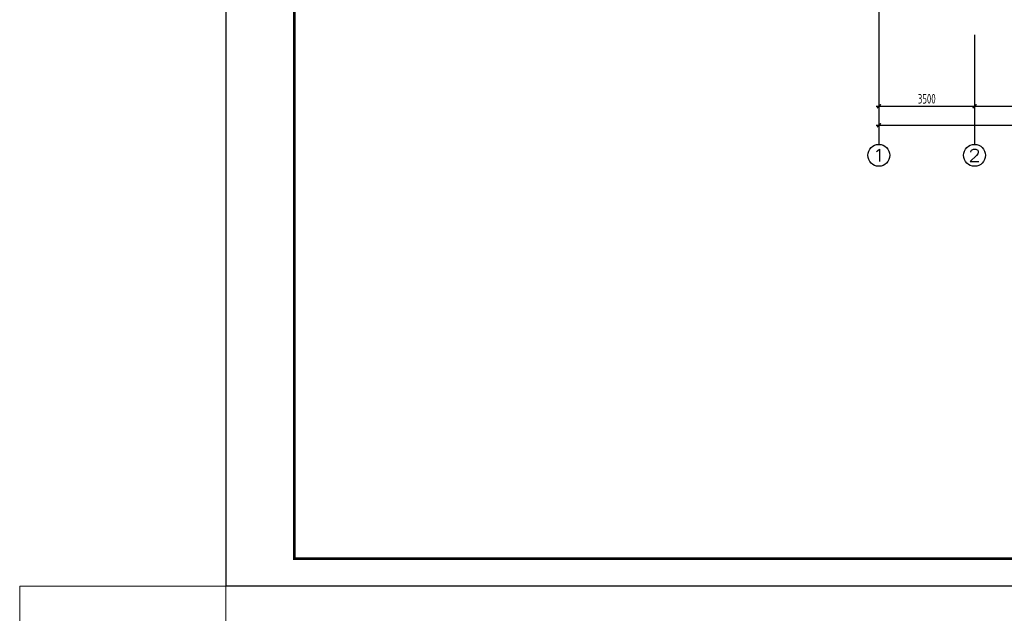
# Model space of a CAD drawing. Extents: x -302077 to 107904, y -9283 to 295706.
# Tile 71 of 256: x -167008 to -131007, y 51116 to 72823. Entities that reach past the tile are written whole.
import ezdxf
from ezdxf.enums import TextEntityAlignment as Align

# ---------------------------------------------------------------- set-up
doc = ezdxf.new("R2010")
doc.units = 0
doc.header["$LTSCALE"] = 500
doc.header["$MEASUREMENT"] = 0
doc.layers.get('0').update_dxf_attribs({"linetype": 'CONTINUOUS'})
doc.layers.get('Defpoints').update_dxf_attribs({"linetype": 'CONTINUOUS'})
for name, color, linetype in [('AXIS', 3, 'CONTINUOUS'), ('AXIS_TEXT', 7, 'CONTINUOUS'), ('PUB_DIM', 3, 'CONTINUOUS'), ('PUB_TITLE', 4, 'CONTINUOUS')]:
    doc.layers.add(name, color=color, linetype=linetype)
doc.layers.add('COLU_HATCH', color=251, linetype='CONTINUOUS', lineweight=0)
doc.styles.add('_TCH_AXIS', font='COMPLEX', dxfattribs={"bigfont": 'GBCBIG'})
doc.styles.add('COMPLEX', font='COMPLEX')
doc.styles.add('TSSD_Dimension', font='tssdeng.shx', dxfattribs={"width": 0.7, "bigfont": 'hztxt.shx'})
doc.dimstyles.new('TSSD_100_100', dxfattribs={"dimtxt": 350, "dimasz": 100, "dimexe": 100, "dimexo": 250, "dimgap": 100, "dimtad": 1, "dimdec": 0, "dimzin": 0, "dimdsep": 46, "dimtxsty": 'TSSD_Dimension', "dimblk": 'ARCHTICK', "dimblk1": 'ARCHTICK', "dimblk2": 'ARCHTICK', "dimcen": 0, "dimdle": 100, "dimclrt": 7, "dimadec": 0, "dimazin": 0, "dimtfac": 1, "dimtdec": 0, "dimtix": 1, "dimtmove": 2, "dimatfit": 3, "dimfxl": 1, "dimtolj": 1, "dimtzin": 0, "dimarcsym": 0})

# ---------------------------------------------------------------- blocks, each defined once
blk = doc.blocks.new('_ArchTick')
at = {"color": 0, "linetype": 'ByBlock', "const_width": 0.5}
blk.add_lwpolyline([(-0.71, -0.71), (0.71, 0.71)], dxfattribs=at)
blk = doc.blocks.new('*D231')
at = {"layer": 'AXIS', "color": 0, "lineweight": -2}
for p, q in [((6046, -81977), (6046, -85127)), ((36046, -81977), (36046, -85127)), ((5946, -85027), (36146, -85027))]:
    blk.add_line(p, q, dxfattribs=at)
at = {"layer": 'Defpoints', "color": 0}
for p in [(6046, -81727), (36046, -81727), (36046, -85027)]:
    blk.add_point(p, dxfattribs=at)
at = {"layer": 'AXIS', "color": 0, "lineweight": -2, "xscale": 100, "yscale": 100, "zscale": 100, "rotation": 180}
blk.add_blockref('_ArchTick', (6046, -85027), dxfattribs=at)
at = {"layer": 'AXIS', "color": 0, "lineweight": -2, "xscale": 100, "yscale": 100, "zscale": 100}
blk.add_blockref('_ArchTick', (36046, -85027), dxfattribs=at)
at = {"layer": 'AXIS', "color": 7, "insert": (21046, -84752), "char_height": 350, "attachment_point": 5, "style": 'TSSD_Dimension'}
blk.add_mtext('\\A1;30000', dxfattribs=at)
blk = doc.blocks.new('*D232')
at = {"layer": 'Defpoints', "color": 0}
for p in [(6046, -81727), (9546, -81727), (9546, -84334)]:
    blk.add_point(p, dxfattribs=at)
at = {"layer": 'PUB_DIM', "color": 0, "lineweight": -2}
for p, q in [((6046, -81977), (6046, -84434)), ((9546, -81977), (9546, -84434)), ((5946, -84334), (9646, -84334))]:
    blk.add_line(p, q, dxfattribs=at)
at = {"layer": 'PUB_DIM', "color": 0, "lineweight": -2, "xscale": 100, "yscale": 100, "zscale": 100, "rotation": 180}
blk.add_blockref('_ArchTick', (6046, -84334), dxfattribs=at)
at = {"layer": 'PUB_DIM', "color": 0, "lineweight": -2, "xscale": 100, "yscale": 100, "zscale": 100}
blk.add_blockref('_ArchTick', (9546, -84334), dxfattribs=at)
at = {"layer": 'PUB_DIM', "color": 7, "insert": (7796, -84059), "char_height": 350, "attachment_point": 5, "style": 'TSSD_Dimension'}
blk.add_mtext('\\A1;3500', dxfattribs=at)
blk = doc.blocks.new('*D233')
at = {"layer": 'Defpoints', "color": 0}
for p in [(9546, -81727), (13546, -81727), (13546, -84334)]:
    blk.add_point(p, dxfattribs=at)
at = {"layer": 'PUB_DIM', "color": 0, "lineweight": -2}
for p, q in [((9546, -81977), (9546, -84434)), ((13546, -81977), (13546, -84434)), ((9446, -84334), (13646, -84334))]:
    blk.add_line(p, q, dxfattribs=at)
at = {"layer": 'PUB_DIM', "color": 0, "lineweight": -2, "xscale": 100, "yscale": 100, "zscale": 100, "rotation": 180}
blk.add_blockref('_ArchTick', (9546, -84334), dxfattribs=at)
at = {"layer": 'PUB_DIM', "color": 0, "lineweight": -2, "xscale": 100, "yscale": 100, "zscale": 100}
blk.add_blockref('_ArchTick', (13546, -84334), dxfattribs=at)
at = {"layer": 'PUB_DIM', "color": 7, "insert": (11546, -84059), "char_height": 350, "attachment_point": 5, "style": 'TSSD_Dimension'}
blk.add_mtext('\\A1;4000', dxfattribs=at)
blk = doc.blocks.new('_AXISO')
blk.add_circle((0, 0), 0.5)
at = {"layer": 'AXIS_TEXT', "style": 'COMPLEX', "width": 1.041667}
blk.add_attdef('A', text='', height=0.56, dxfattribs=at).set_placement((-0.25, -0.28), (0.25, -0.28), align=Align.FIT)
blk = doc.blocks.new('wrtgtg')
at = {"layer": 'PUB_TITLE'}
blk.add_lwpolyline([(-75296, -5841), (8804, -5841), (8804, 53559), (-75296, 53559)], close=True, dxfattribs=at)
at = {"layer": 'PUB_TITLE', "const_width": 100}
blk.add_lwpolyline([(-72796, -4841), (7804, -4841), (7804, 52559), (-72796, 52559)], close=True, dxfattribs=at)
blk = doc.blocks.new('zzw')
at = {"layer": 'AXIS', "color": 250}
blk.add_line((6046, -50527), (6046, -81727), dxfattribs=at)
at = {"layer": 'AXIS'}
for p, q in [((6046, -81727), (6046, -85727)), ((9546, -81727), (9546, -85727))]:
    blk.add_line(p, q, dxfattribs=at)
ref = blk.add_blockref('_AXISO', (6046, -86127), dxfattribs=dict(at, xscale=800, yscale=800, zscale=800))
ref.add_attrib('A', '1', dxfattribs={"layer": 'AXIS_TEXT', "height": 452.5, "style": '_TCH_AXIS', "width": 2.333333}).set_placement((5819.7, -86353.3), (6272.2, -86353.3), align=Align.FIT)
ref = blk.add_blockref('_AXISO', (9546, -86127), dxfattribs=dict(at, xscale=800, yscale=800, zscale=800))
ref.add_attrib('A', '2', dxfattribs={"layer": 'AXIS_TEXT', "height": 452.5, "style": '_TCH_AXIS', "width": 1.5}).set_placement((9319.7, -86353.3), (9772.2, -86353.3), align=Align.FIT)
dim = blk.add_aligned_dim(p1=(6046, -81727), p2=(36046, -81727), distance=-3300, dimstyle='TSSD_100_100', dxfattribs=at)
dim.commit()
dim.dimension.update_dxf_attribs({"geometry": '*D231', "text_midpoint": (21046, -84752)})
at = {"layer": 'PUB_DIM'}
for p1, p2, picture, middle in [((6046, -81727), (9546, -81727), '*D232', (7796, -84058.8)), ((9546, -81727), (13546, -81727), '*D233', (11546, -84058.8))]:
    dim = blk.add_aligned_dim(p1=p1, p2=p2, distance=-2606.8, dimstyle='TSSD_100_100', dxfattribs=at)
    dim.commit()
    dim.dimension.update_dxf_attribs({"geometry": picture, "text_midpoint": middle})

msp = doc.modelspace()

# ---------------------------------------------------------------- linework, layer by layer
at = {"layer": 'COLU_HATCH'}
msp.add_lwpolyline([(-159470.464, 50117.034), (-167007.884, 50117.034), (-167007.884, 52114.242), (-159470.464, 52114.242)], close=True, dxfattribs=at)

# ---------------------------------------------------------------- block references
msp.add_blockref('wrtgtg', (-84174.787, 57955.467))
at = {"layer": 'PUB_DIM'}
msp.add_blockref('zzw', (-141639.614, 153989.918), dxfattribs=at)

doc.saveas('drawing.dxf')
